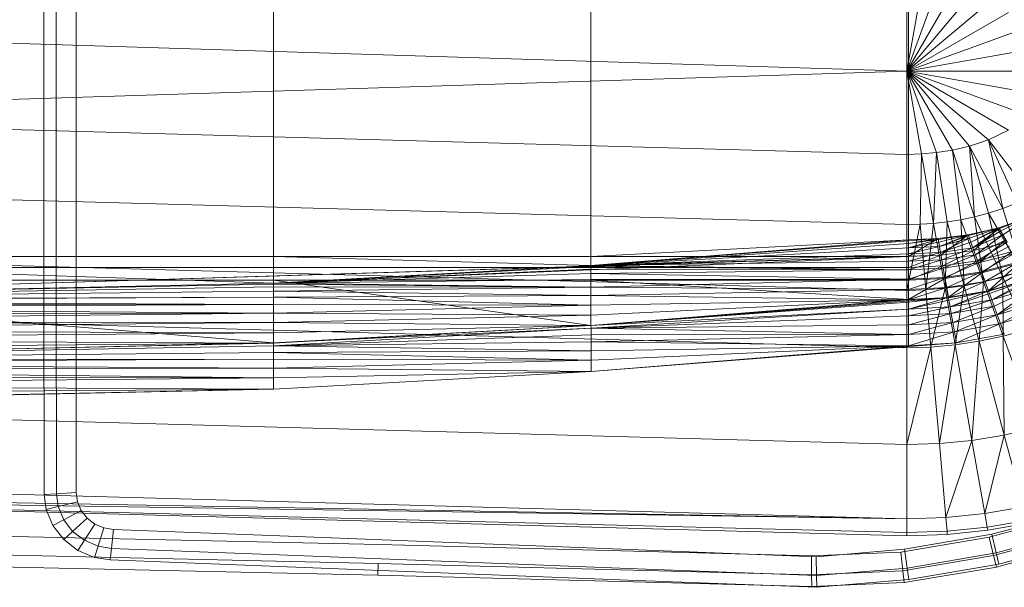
# Model space of a CAD drawing. Header units: metres. Extents: x 397.7 to 427.5, y 12.7 to 28.4.
# Tile 55 of 79: x 407.743 to 408.099, y 26.125 to 26.33. Entities that reach past the tile are written whole.
import ezdxf

# ---------------------------------------------------------------- set-up
doc = ezdxf.new("R2010")
doc.units = ezdxf.units.M
doc.layers.add('A-DETL-____-MBND', color=7, linetype='Continuous', lineweight=18)

# ---------------------------------------------------------------- blocks, each defined once
blk = doc.blocks.new('Family - Inodor P2-153200-05_TEL_P2')
at = {"layer": 'A-DETL-____-MBND', "color": 253, "true_color": 0xaaaaaa}
for p, q in [((0.19876, 0.12377), (0.19876, 0.27623)), ((0.19876, 0.12377), (0.19876, 0.27623)), ((0.2032, 0.12377), (0.2032, 0.27623)), ((0.2032, 0.12377), (0.2032, 0.27623)), ((0.2104, 0.27622), (0.2104, 0.12377)), ((0.2104, 0.12377), (0.2104, 0.27622)), ((0.2104, 0.27622), (0.2104, 0.12377)), ((0.2104, 0.27622), (0.2104, 0.12377)), ((0.28176, 0.13288), (0.28176, 0.26697)), ((0.28176, 0.13288), (0.28176, 0.26697)), ((0.28176, 0.26697), (0.28176, 0.13288)), ((0.28176, 0.13288), (0.28176, 0.26697)), ((0.39665, 0.13288), (0.39665, 0.26697)), ((0.39665, 0.13288), (0.39665, 0.26697)), ((0.39665, 0.26697), (0.39665, 0.13288)), ((0.39665, 0.26697), (0.39665, 0.13288)), ((0.51154, 0.26697), (0.51154, 0.13288)), ((0.51154, 0.13288), (0.51154, 0.26697)), ((0.5116, 0.13894), (0.5116, 0.2609)), ((0.5116, 0.13894), (0.5116, 0.2609)), ((0.51095, 0.19991), (0.51095, 0.22997)), ((0.51623, 0.22982), (0.51095, 0.19991)), ((0.52166, 0.22933), (0.51095, 0.19991)), ((0.52742, 0.22843), (0.51095, 0.19991)), ((0.53366, 0.22697), (0.51095, 0.19991)), ((0.54048, 0.22469), (0.51095, 0.19991)), ((0.54779, 0.22118), (0.51095, 0.19991)), ((0.51095, 0.19991), (0.00127, 0.2159)), ((0.55503, 0.21596), (0.51095, 0.19991)), ((0.5608, 0.2087), (0.51095, 0.19991)), ((0.51095, 0.19991), (0.00127, 0.18393)), ((0.56308, 0.19991), (0.51095, 0.19991)), ((0.5608, 0.19112), (0.51095, 0.19991)), ((0.55503, 0.18387), (0.51095, 0.19991)), ((0.51095, 0.19991), (0.51095, 0.16986)), ((0.54779, 0.17865), (0.51095, 0.19991)), ((0.54048, 0.17514), (0.51095, 0.19991)), ((0.53366, 0.17286), (0.51095, 0.19991)), ((0.52742, 0.17139), (0.51095, 0.19991)), ((0.52166, 0.1705), (0.51095, 0.19991)), ((0.51623, 0.17001), (0.51095, 0.19991)), ((0.51095, 0.16986), (0.00127, 0.18393)), ((0.54779, 0.17865), (0.54048, 0.17514)), ((0.54048, 0.17514), (0.53366, 0.17286)), ((0.55607, 0.1548), (0.54048, 0.17514)), ((0.54048, 0.17514), (0.54568, 0.15031)), ((0.55086, 0.15235), (0.54048, 0.17514)), ((0.52742, 0.17139), (0.52166, 0.1705)), ((0.53366, 0.17286), (0.52742, 0.17139)), ((0.53549, 0.14729), (0.52742, 0.17139)), ((0.52742, 0.17139), (0.53049, 0.14623)), ((0.54568, 0.15031), (0.53366, 0.17286)), ((0.53366, 0.17286), (0.53549, 0.14729)), ((0.54056, 0.14864), (0.53366, 0.17286)), ((0.51623, 0.17001), (0.51095, 0.16986)), ((0.51095, 0.16986), (0.51095, 0.14444)), ((0.51623, 0.17001), (0.5158, 0.14455)), ((0.52166, 0.1705), (0.51623, 0.17001)), ((0.52066, 0.14488), (0.51623, 0.17001)), ((0.52166, 0.1705), (0.52066, 0.14488)), ((0.52555, 0.14543), (0.52166, 0.1705)), ((0.51095, 0.14444), (0.00127, 0.15852)), ((0.54568, 0.15031), (0.54056, 0.14864)), ((0.55086, 0.15235), (0.54568, 0.15031)), ((0.54568, 0.15031), (0.55265, 0.12769)), ((0.53049, 0.14623), (0.52555, 0.14543)), ((0.53549, 0.14729), (0.53049, 0.14623)), ((0.53869, 0.1237), (0.53049, 0.14623)), ((0.53049, 0.14623), (0.53173, 0.12235)), ((0.54056, 0.14864), (0.53549, 0.14729)), ((0.54567, 0.12547), (0.53549, 0.14729)), ((0.53549, 0.14729), (0.53869, 0.1237)), ((0.55265, 0.12769), (0.54056, 0.14864)), ((0.54056, 0.14864), (0.54567, 0.12547)), ((0.55567, 0.14741), (0.54428, 0.14332)), ((0.54428, 0.14332), (0.55567, 0.14741)), ((0.54428, 0.14332), (0.55567, 0.14741)), ((0.54428, 0.14332), (0.55567, 0.14741)), ((0.54444, 0.14305), (0.55567, 0.14741)), ((0.54444, 0.14305), (0.55567, 0.14741)), ((0.54493, 0.1422), (0.55567, 0.14741)), ((0.54493, 0.1422), (0.55567, 0.14741)), ((0.54573, 0.14081), (0.55567, 0.14741)), ((0.54573, 0.14081), (0.55567, 0.14741)), ((0.5158, 0.14455), (0.51095, 0.14444)), ((0.5158, 0.14455), (0.51095, 0.12067)), ((0.51095, 0.12067), (0.51095, 0.14444)), ((0.52066, 0.14488), (0.5158, 0.14455)), ((0.51787, 0.12085), (0.5158, 0.14455)), ((0.52066, 0.14488), (0.51787, 0.12085)), ((0.52555, 0.14543), (0.52066, 0.14488)), ((0.52479, 0.12141), (0.52066, 0.14488)), ((0.52555, 0.14543), (0.52479, 0.12141)), ((0.53173, 0.12235), (0.52555, 0.14543)), ((0.53313, 0.14076), (0.54428, 0.14332)), ((0.53313, 0.14076), (0.54428, 0.14332)), ((0.53313, 0.14076), (0.54428, 0.14332)), ((0.53313, 0.14076), (0.54428, 0.14332)), ((0.53324, 0.14047), (0.54428, 0.14332)), ((0.53324, 0.14047), (0.54428, 0.14332)), ((0.53358, 0.13955), (0.54428, 0.14332)), ((0.53358, 0.13955), (0.54428, 0.14332)), ((0.53412, 0.13804), (0.54428, 0.14332)), ((0.53412, 0.13804), (0.54428, 0.14332)), ((0.54444, 0.14305), (0.53412, 0.13804)), ((0.53412, 0.13804), (0.54444, 0.14305)), ((0.53487, 0.136), (0.54444, 0.14305)), ((0.53487, 0.136), (0.54444, 0.14305)), ((0.53515, 0.13505), (0.54428, 0.14332)), ((0.53515, 0.13505), (0.54428, 0.14332)), ((0.54444, 0.14305), (0.54428, 0.14332)), ((0.54444, 0.14305), (0.54428, 0.14332)), ((0.54726, 0.13804), (0.54428, 0.14332)), ((0.54726, 0.13804), (0.54428, 0.14332)), ((0.54493, 0.1422), (0.54444, 0.14305)), ((0.54493, 0.1422), (0.54444, 0.14305)), ((0.39665, 0.13288), (0.5116, 0.13894)), ((0.5116, 0.13894), (0.39665, 0.1296)), ((0.39665, 0.13288), (0.5116, 0.13894)), ((0.39665, 0.1296), (0.5116, 0.13894)), ((0.39665, 0.1296), (0.5116, 0.13894)), ((0.39665, 0.13288), (0.5116, 0.13894)), ((0.39665, 0.13288), (0.5116, 0.13894)), ((0.51154, 0.13288), (0.52228, 0.13938)), ((0.51154, 0.13288), (0.52228, 0.13938)), ((0.5116, 0.13894), (0.51154, 0.13288)), ((0.51154, 0.13288), (0.5116, 0.13894)), ((0.51154, 0.13288), (0.5116, 0.13894)), ((0.5116, 0.13894), (0.52228, 0.13938)), ((0.5116, 0.13765), (0.52228, 0.13938)), ((0.5116, 0.13863), (0.52228, 0.13938)), ((0.5116, 0.13894), (0.52228, 0.13938)), ((0.5116, 0.13765), (0.52228, 0.13938)), ((0.5116, 0.13863), (0.52228, 0.13938)), ((0.5116, 0.13894), (0.52228, 0.13938)), ((0.5116, 0.13894), (0.52228, 0.13938)), ((0.52233, 0.13907), (0.5116, 0.13765)), ((0.5116, 0.13605), (0.52233, 0.13907)), ((0.5116, 0.13605), (0.52233, 0.13907)), ((0.5116, 0.13765), (0.52233, 0.13907)), ((0.5116, 0.13863), (0.5116, 0.13894)), ((0.5116, 0.13863), (0.5116, 0.13894)), ((0.53313, 0.14076), (0.52228, 0.13938)), ((0.52228, 0.13938), (0.53313, 0.14076)), ((0.52228, 0.13938), (0.53313, 0.14076)), ((0.52228, 0.13938), (0.53313, 0.14076)), ((0.52233, 0.13907), (0.52228, 0.13938)), ((0.52233, 0.13907), (0.52228, 0.13938)), ((0.52327, 0.1334), (0.52228, 0.13938)), ((0.52327, 0.1334), (0.52228, 0.13938)), ((0.52233, 0.13907), (0.53313, 0.14076)), ((0.52233, 0.13907), (0.53313, 0.14076)), ((0.5225, 0.13811), (0.52233, 0.13907)), ((0.5225, 0.13811), (0.52233, 0.13907)), ((0.5225, 0.13811), (0.53313, 0.14076)), ((0.5225, 0.13811), (0.53313, 0.14076)), ((0.52278, 0.13653), (0.53313, 0.14076)), ((0.52278, 0.13653), (0.53313, 0.14076)), ((0.53324, 0.14047), (0.52278, 0.13653)), ((0.52278, 0.13653), (0.53324, 0.14047)), ((0.53358, 0.13955), (0.52278, 0.13653)), ((0.52278, 0.13653), (0.53358, 0.13955)), ((0.52316, 0.13439), (0.53358, 0.13955)), ((0.52316, 0.13439), (0.53358, 0.13955)), ((0.52327, 0.1334), (0.53313, 0.14076)), ((0.52327, 0.1334), (0.53313, 0.14076)), ((0.53324, 0.14047), (0.53313, 0.14076)), ((0.53324, 0.14047), (0.53313, 0.14076)), ((0.53515, 0.13505), (0.53313, 0.14076)), ((0.53515, 0.13505), (0.53313, 0.14076)), ((0.53358, 0.13955), (0.53324, 0.14047)), ((0.53358, 0.13955), (0.53324, 0.14047)), ((0.53412, 0.13804), (0.53358, 0.13955)), ((0.53412, 0.13804), (0.53358, 0.13955)), ((0.54493, 0.1422), (0.53487, 0.136)), ((0.53487, 0.136), (0.54493, 0.1422)), ((0.54573, 0.14081), (0.53487, 0.136)), ((0.53487, 0.136), (0.54573, 0.14081)), ((0.53578, 0.13349), (0.54573, 0.14081)), ((0.53578, 0.13349), (0.54573, 0.14081)), ((0.54573, 0.14081), (0.54493, 0.1422)), ((0.54573, 0.14081), (0.54493, 0.1422)), ((0.54681, 0.13893), (0.54573, 0.14081)), ((0.54681, 0.13893), (0.54573, 0.14081)), ((0.5116, 0.13863), (0.39665, 0.1296)), ((0.39665, 0.1296), (0.5116, 0.13863)), ((0.5116, 0.13765), (0.39665, 0.1296)), ((0.39665, 0.1296), (0.5116, 0.13765)), ((0.5116, 0.13605), (0.39665, 0.1296)), ((0.39665, 0.1296), (0.5116, 0.13605)), ((0.5116, 0.13765), (0.5116, 0.13863)), ((0.5116, 0.13765), (0.5116, 0.13863)), ((0.5225, 0.13811), (0.5116, 0.13605)), ((0.5116, 0.13605), (0.5225, 0.13811)), ((0.5116, 0.13605), (0.5116, 0.13765)), ((0.5116, 0.13605), (0.5116, 0.13765)), ((0.52278, 0.13653), (0.5116, 0.13605)), ((0.5116, 0.13388), (0.52278, 0.13653)), ((0.5116, 0.13605), (0.52278, 0.13653)), ((0.5116, 0.13388), (0.52278, 0.13653)), ((0.5116, 0.13388), (0.5116, 0.13605)), ((0.5116, 0.13388), (0.5116, 0.13605)), ((0.52278, 0.13653), (0.5225, 0.13811)), ((0.52278, 0.13653), (0.5225, 0.13811)), ((0.52316, 0.13439), (0.52278, 0.13653)), ((0.52316, 0.13439), (0.52278, 0.13653)), ((0.53412, 0.13804), (0.52316, 0.13439)), ((0.52316, 0.13439), (0.53412, 0.13804)), ((0.53487, 0.136), (0.52316, 0.13439)), ((0.52316, 0.13439), (0.53487, 0.136)), ((0.52362, 0.13176), (0.53487, 0.136)), ((0.52362, 0.13176), (0.53487, 0.136)), ((0.53487, 0.136), (0.53412, 0.13804)), ((0.53487, 0.136), (0.53412, 0.13804)), ((0.53578, 0.13349), (0.53487, 0.136)), ((0.53578, 0.13349), (0.53487, 0.136)), ((0.54726, 0.13804), (0.53515, 0.13505)), ((0.53515, 0.13505), (0.54726, 0.13804)), ((0.53515, 0.13505), (0.54726, 0.13804)), ((0.54681, 0.13893), (0.53578, 0.13349)), ((0.53578, 0.13349), (0.54681, 0.13893)), ((0.53648, 0.13139), (0.54726, 0.13804)), ((0.53648, 0.13139), (0.54726, 0.13804)), ((0.53684, 0.13057), (0.54681, 0.13893)), ((0.53684, 0.13057), (0.54681, 0.13893)), ((0.54815, 0.13662), (0.53684, 0.13057)), ((0.53684, 0.13057), (0.54815, 0.13662)), ((0.51095, 0.12067), (0.00127, 0.13475)), ((0.52327, 0.1334), (0.00127, 0.11723)), ((0.28176, 0.13288), (0.00186, 0.13288)), ((0.28176, 0.13288), (0.00186, 0.13288)), ((0.28176, 0.12326), (0.00186, 0.13288)), ((0.28176, 0.12326), (0.00186, 0.13288)), ((0.00186, 0.13288), (0.28176, 0.13288)), ((0.28176, 0.13288), (0.00186, 0.13288)), ((0.00187, 0.11726), (0.52327, 0.1334)), ((0.00187, 0.11726), (0.52327, 0.1334)), ((0.00187, 0.11726), (0.51154, 0.13288)), ((0.00187, 0.11726), (0.51154, 0.13288)), ((0.39665, 0.13288), (0.28176, 0.13288)), ((0.28176, 0.13288), (0.28176, 0.12326)), ((0.39665, 0.1296), (0.28176, 0.13288)), ((0.39665, 0.13288), (0.28176, 0.13288)), ((0.39665, 0.1296), (0.28176, 0.13288)), ((0.28176, 0.12326), (0.28176, 0.13288)), ((0.28176, 0.12326), (0.51154, 0.13288)), ((0.28176, 0.12326), (0.51154, 0.13288)), ((0.28176, 0.13288), (0.39665, 0.13288)), ((0.28176, 0.13288), (0.28176, 0.12899)), ((0.39665, 0.13288), (0.28176, 0.13288)), ((0.28176, 0.12899), (0.28176, 0.13288)), ((0.5116, 0.13388), (0.39665, 0.1296)), ((0.39665, 0.1296), (0.5116, 0.13388)), ((0.39665, 0.1296), (0.39665, 0.13288)), ((0.51154, 0.13288), (0.39665, 0.13288)), ((0.51154, 0.13288), (0.39665, 0.13288)), ((0.51154, 0.13288), (0.39665, 0.1296)), ((0.51154, 0.13288), (0.39665, 0.13288)), ((0.39665, 0.1296), (0.51154, 0.13288)), ((0.51154, 0.13288), (0.39665, 0.13288)), ((0.39665, 0.13288), (0.39665, 0.12899)), ((0.51154, 0.13288), (0.39665, 0.13288)), ((0.39665, 0.12899), (0.39665, 0.13288)), ((0.52327, 0.1334), (0.51154, 0.13288)), ((0.51154, 0.13288), (0.52327, 0.1334)), ((0.51154, 0.13288), (0.52327, 0.1334)), ((0.51154, 0.12899), (0.52327, 0.1334)), ((0.51154, 0.13288), (0.52327, 0.1334)), ((0.51154, 0.12899), (0.52327, 0.1334)), ((0.51154, 0.12899), (0.51154, 0.13288)), ((0.51154, 0.13288), (0.51154, 0.12899)), ((0.52316, 0.13439), (0.5116, 0.13388)), ((0.5116, 0.1312), (0.52316, 0.13439)), ((0.5116, 0.13388), (0.52316, 0.13439)), ((0.5116, 0.1312), (0.52316, 0.13439)), ((0.5116, 0.1312), (0.5116, 0.13388)), ((0.5116, 0.1312), (0.5116, 0.13388)), ((0.52362, 0.13176), (0.52316, 0.13439)), ((0.52362, 0.13176), (0.52316, 0.13439)), ((0.53515, 0.13505), (0.52327, 0.1334)), ((0.52327, 0.1334), (0.53515, 0.13505)), ((0.52327, 0.1334), (0.53515, 0.13505)), ((0.52395, 0.12956), (0.52327, 0.1334)), ((0.52395, 0.12956), (0.52327, 0.1334)), ((0.53578, 0.13349), (0.52362, 0.13176)), ((0.52362, 0.13176), (0.53578, 0.13349)), ((0.52395, 0.12956), (0.53515, 0.13505)), ((0.52395, 0.12956), (0.53515, 0.13505)), ((0.52416, 0.1287), (0.53578, 0.13349)), ((0.52416, 0.1287), (0.53578, 0.13349)), ((0.53648, 0.13139), (0.53515, 0.13505)), ((0.53648, 0.13139), (0.53515, 0.13505)), ((0.53684, 0.13057), (0.53578, 0.13349)), ((0.53684, 0.13057), (0.53578, 0.13349)), ((0.54921, 0.13467), (0.53648, 0.13139)), ((0.53648, 0.13139), (0.54921, 0.13467)), ((0.5497, 0.13393), (0.53684, 0.13057)), ((0.53684, 0.13057), (0.5497, 0.13393)), ((0.53802, 0.12735), (0.5497, 0.13393)), ((0.53802, 0.12735), (0.5497, 0.13393)), ((0.53808, 0.127), (0.54921, 0.13467)), ((0.53808, 0.127), (0.54921, 0.13467)), ((0.00186, 0.12899), (0.28176, 0.12899)), ((0.28176, 0.12899), (0.00186, 0.12899)), ((0.28176, 0.12326), (0.39665, 0.1296)), ((0.28176, 0.12326), (0.39665, 0.1296)), ((0.39665, 0.1296), (0.28176, 0.12326)), ((0.28176, 0.12326), (0.39665, 0.1296)), ((0.39665, 0.12929), (0.28176, 0.12326)), ((0.28176, 0.12326), (0.39665, 0.12929)), ((0.28176, 0.12899), (0.39665, 0.12899)), ((0.28176, 0.12899), (0.28176, 0.12431)), ((0.39665, 0.12899), (0.28176, 0.12899)), ((0.28176, 0.12431), (0.28176, 0.12899)), ((0.39665, 0.12831), (0.28176, 0.12326)), ((0.28176, 0.12326), (0.39665, 0.12831)), ((0.5116, 0.1312), (0.39665, 0.1296)), ((0.39665, 0.1296), (0.5116, 0.1312)), ((0.5116, 0.1281), (0.39665, 0.1296)), ((0.5116, 0.1281), (0.39665, 0.1296)), ((0.39665, 0.12929), (0.39665, 0.1296)), ((0.39665, 0.12929), (0.39665, 0.1296)), ((0.5116, 0.1281), (0.39665, 0.12929)), ((0.5116, 0.1281), (0.39665, 0.12929)), ((0.39665, 0.12831), (0.39665, 0.12929)), ((0.39665, 0.12831), (0.39665, 0.12929)), ((0.39665, 0.12899), (0.51154, 0.12899)), ((0.39665, 0.12899), (0.39665, 0.12431)), ((0.51154, 0.12899), (0.39665, 0.12899)), ((0.39665, 0.12431), (0.39665, 0.12899)), ((0.5116, 0.1281), (0.39665, 0.12831)), ((0.5116, 0.1281), (0.39665, 0.12831)), ((0.39665, 0.12671), (0.39665, 0.12831)), ((0.39665, 0.12671), (0.39665, 0.12831)), ((0.52395, 0.12956), (0.51154, 0.12899)), ((0.51154, 0.12431), (0.52395, 0.12956)), ((0.51154, 0.12899), (0.52395, 0.12956)), ((0.51154, 0.12431), (0.52395, 0.12956)), ((0.51154, 0.12431), (0.51154, 0.12899)), ((0.51154, 0.12899), (0.51154, 0.12431)), ((0.52362, 0.13176), (0.5116, 0.1312)), ((0.5116, 0.1281), (0.52362, 0.13176)), ((0.5116, 0.1312), (0.52362, 0.13176)), ((0.5116, 0.1281), (0.52362, 0.13176)), ((0.5116, 0.1281), (0.5116, 0.1312)), ((0.5116, 0.1281), (0.5116, 0.1312)), ((0.52416, 0.1287), (0.5116, 0.1281)), ((0.5116, 0.12467), (0.52416, 0.1287)), ((0.5116, 0.1281), (0.52416, 0.1287)), ((0.5116, 0.12467), (0.52416, 0.1287)), ((0.52416, 0.1287), (0.52362, 0.13176)), ((0.52416, 0.1287), (0.52362, 0.13176)), ((0.53648, 0.13139), (0.52395, 0.12956)), ((0.52395, 0.12956), (0.53648, 0.13139)), ((0.52476, 0.12496), (0.52395, 0.12956)), ((0.52476, 0.12496), (0.52395, 0.12956)), ((0.53684, 0.13057), (0.52416, 0.1287)), ((0.52416, 0.1287), (0.53684, 0.13057)), ((0.52475, 0.12532), (0.52416, 0.1287)), ((0.52475, 0.12532), (0.52416, 0.1287)), ((0.52475, 0.12532), (0.53684, 0.13057)), ((0.52475, 0.12532), (0.53684, 0.13057)), ((0.52476, 0.12496), (0.53648, 0.13139)), ((0.52476, 0.12496), (0.53648, 0.13139)), ((0.53808, 0.127), (0.53648, 0.13139)), ((0.53808, 0.127), (0.53648, 0.13139)), ((0.53802, 0.12735), (0.53684, 0.13057)), ((0.53802, 0.12735), (0.53684, 0.13057)), ((0.55142, 0.13096), (0.53802, 0.12735)), ((0.53802, 0.12735), (0.55142, 0.13096)), ((0.55155, 0.13062), (0.53808, 0.127)), ((0.53808, 0.127), (0.55155, 0.13062)), ((0.53927, 0.12391), (0.55142, 0.13096)), ((0.53927, 0.12391), (0.55142, 0.13096)), ((0.54047, 0.12044), (0.55155, 0.13062)), ((0.54047, 0.12044), (0.55155, 0.13062)), ((0.39665, 0.12671), (0.28176, 0.12326)), ((0.28176, 0.12326), (0.39665, 0.12671)), ((0.5116, 0.1281), (0.39665, 0.12671)), ((0.39665, 0.12671), (0.5116, 0.1281)), ((0.5116, 0.12467), (0.39665, 0.12671)), ((0.5116, 0.12467), (0.39665, 0.12671)), ((0.39665, 0.12454), (0.39665, 0.12671)), ((0.39665, 0.12454), (0.39665, 0.12671)), ((0.52476, 0.12496), (0.51154, 0.12431)), ((0.51154, 0.11733), (0.52476, 0.12496)), ((0.51154, 0.12431), (0.52476, 0.12496)), ((0.51154, 0.11733), (0.52476, 0.12496)), ((0.5116, 0.12467), (0.5116, 0.1281)), ((0.5116, 0.12467), (0.5116, 0.1281)), ((0.52475, 0.12532), (0.5116, 0.12467)), ((0.5116, 0.12101), (0.52475, 0.12532)), ((0.5116, 0.12467), (0.52475, 0.12532)), ((0.5116, 0.12101), (0.52475, 0.12532)), ((0.53802, 0.12735), (0.52475, 0.12532)), ((0.52475, 0.12532), (0.53802, 0.12735)), ((0.52539, 0.12172), (0.52475, 0.12532)), ((0.52539, 0.12172), (0.52475, 0.12532)), ((0.53808, 0.127), (0.52476, 0.12496)), ((0.52476, 0.12496), (0.53808, 0.127)), ((0.52597, 0.11809), (0.52476, 0.12496)), ((0.52597, 0.11809), (0.52476, 0.12496)), ((0.52539, 0.12172), (0.53802, 0.12735)), ((0.52539, 0.12172), (0.53802, 0.12735)), ((0.52597, 0.11809), (0.53808, 0.127)), ((0.52597, 0.11809), (0.53808, 0.127)), ((0.53927, 0.12391), (0.53802, 0.12735)), ((0.53927, 0.12391), (0.53802, 0.12735)), ((0.54047, 0.12044), (0.53808, 0.127)), ((0.54047, 0.12044), (0.53808, 0.127)), ((0.54567, 0.12547), (0.53869, 0.1237)), ((0.55325, 0.12779), (0.53927, 0.12391)), ((0.53927, 0.12391), (0.55325, 0.12779)), ((0.54056, 0.12037), (0.55325, 0.12779)), ((0.54056, 0.12037), (0.55325, 0.12779)), ((0.55265, 0.12769), (0.54567, 0.12547)), ((0.55451, 0.1065), (0.54567, 0.12547)), ((0.54567, 0.12547), (0.54583, 0.10408)), ((0.00186, 0.12431), (0.28176, 0.12431)), ((0.28176, 0.12431), (0.00186, 0.12431)), ((0.28175, 0.10165), (0.00186, 0.12431)), ((0.28175, 0.10165), (0.00186, 0.12431)), ((0.00187, 0.11726), (0.28176, 0.12326)), ((0.00187, 0.11726), (0.28176, 0.12326)), ((0.28176, 0.12326), (0.00187, 0.11726)), ((0.00187, 0.11726), (0.28176, 0.12326)), ((0.28176, 0.12295), (0.00187, 0.11726)), ((0.00187, 0.11726), (0.28176, 0.12295)), ((0.28176, 0.12197), (0.00187, 0.11726)), ((0.00187, 0.11726), (0.28176, 0.12197)), ((0.1988, 0.04683), (0.19876, 0.12377)), ((0.1988, 0.04683), (0.19876, 0.12377)), ((0.20325, 0.0471), (0.2032, 0.12377)), ((0.20325, 0.0471), (0.2032, 0.12377)), ((0.2104, 0.12377), (0.21044, 0.04754)), ((0.21044, 0.04754), (0.2104, 0.12377)), ((0.2104, 0.12377), (0.21044, 0.04754)), ((0.2104, 0.12377), (0.21044, 0.04754)), ((0.28176, 0.12431), (0.28175, 0.10165)), ((0.28175, 0.10165), (0.28176, 0.12431)), ((0.39665, 0.12454), (0.28176, 0.12326)), ((0.28176, 0.12326), (0.39665, 0.12454)), ((0.28176, 0.12431), (0.39665, 0.12431)), ((0.39665, 0.12431), (0.28176, 0.12431)), ((0.39665, 0.10799), (0.28176, 0.12431)), ((0.39665, 0.10799), (0.28176, 0.12431)), ((0.39665, 0.12186), (0.28176, 0.12326)), ((0.39665, 0.12186), (0.28176, 0.12326)), ((0.28176, 0.12295), (0.28176, 0.12326)), ((0.28176, 0.12295), (0.28176, 0.12326)), ((0.39665, 0.12186), (0.28176, 0.12295)), ((0.39665, 0.12186), (0.28176, 0.12295)), ((0.28176, 0.12197), (0.28176, 0.12295)), ((0.28176, 0.12197), (0.28176, 0.12295)), ((0.39665, 0.12186), (0.28176, 0.12197)), ((0.39665, 0.12186), (0.28176, 0.12197)), ((0.28176, 0.12037), (0.28176, 0.12197)), ((0.28176, 0.12037), (0.28176, 0.12197)), ((0.39665, 0.12186), (0.28176, 0.12037)), ((0.28176, 0.12037), (0.39665, 0.12186)), ((0.5116, 0.12467), (0.39665, 0.12454)), ((0.39665, 0.12186), (0.5116, 0.12467)), ((0.39665, 0.12454), (0.5116, 0.12467)), ((0.39665, 0.12186), (0.5116, 0.12467)), ((0.39665, 0.12186), (0.39665, 0.12454)), ((0.39665, 0.12186), (0.39665, 0.12454)), ((0.39665, 0.12431), (0.51154, 0.12431)), ((0.39665, 0.12431), (0.39665, 0.10799)), ((0.51154, 0.12431), (0.39665, 0.12431)), ((0.51154, 0.11733), (0.39665, 0.12431)), ((0.51154, 0.11733), (0.39665, 0.12431)), ((0.39665, 0.10799), (0.39665, 0.12431)), ((0.5116, 0.12101), (0.39665, 0.12186)), ((0.5116, 0.12101), (0.39665, 0.12186)), ((0.39665, 0.11876), (0.39665, 0.12186)), ((0.39665, 0.11876), (0.39665, 0.12186)), ((0.51154, 0.11733), (0.51154, 0.12431)), ((0.51154, 0.12431), (0.51154, 0.11733)), ((0.5116, 0.12101), (0.5116, 0.12467)), ((0.5116, 0.12101), (0.5116, 0.12467)), ((0.52539, 0.12172), (0.5116, 0.12101)), ((0.5116, 0.11724), (0.52539, 0.12172)), ((0.5116, 0.12101), (0.52539, 0.12172)), ((0.5116, 0.11724), (0.52539, 0.12172)), ((0.52479, 0.12141), (0.51787, 0.12085)), ((0.52479, 0.12141), (0.51968, 0.10017)), ((0.53173, 0.12235), (0.52479, 0.12141)), ((0.5284, 0.10094), (0.52479, 0.12141)), ((0.53927, 0.12391), (0.52539, 0.12172)), ((0.52539, 0.12172), (0.53927, 0.12391)), ((0.52605, 0.11801), (0.52539, 0.12172)), ((0.52605, 0.11801), (0.52539, 0.12172)), ((0.52605, 0.11801), (0.53927, 0.12391)), ((0.52605, 0.11801), (0.53927, 0.12391)), ((0.53173, 0.12235), (0.5284, 0.10094)), ((0.53869, 0.1237), (0.53173, 0.12235)), ((0.53712, 0.10224), (0.53173, 0.12235)), ((0.53869, 0.1237), (0.53712, 0.10224)), ((0.54583, 0.10408), (0.53869, 0.1237)), ((0.54056, 0.12037), (0.53927, 0.12391)), ((0.54056, 0.12037), (0.53927, 0.12391)), ((0.55504, 0.12458), (0.54047, 0.12044)), ((0.54047, 0.12044), (0.55504, 0.12458)), ((0.55513, 0.12452), (0.54056, 0.12037)), ((0.54086, 0.11952), (0.55504, 0.12458)), ((0.54086, 0.11952), (0.55504, 0.12458)), ((0.5417, 0.11721), (0.55504, 0.12458)), ((0.5417, 0.11721), (0.55504, 0.12458)), ((0.55558, 0.12374), (0.5417, 0.11721)), ((0.5417, 0.11721), (0.55558, 0.12374)), ((0.55681, 0.12161), (0.5417, 0.11721)), ((0.5417, 0.11721), (0.55681, 0.12161)), ((0.54253, 0.11492), (0.55681, 0.12161)), ((0.54253, 0.11492), (0.55681, 0.12161)), ((0.54366, 0.11184), (0.55681, 0.12161)), ((0.54366, 0.11184), (0.55681, 0.12161)), ((0.28176, 0.12037), (0.00187, 0.11726)), ((0.00187, 0.11726), (0.28176, 0.12037)), ((0.28176, 0.11819), (0.00187, 0.11726)), ((0.00187, 0.11694), (0.28176, 0.11819)), ((0.00187, 0.11726), (0.28176, 0.11819)), ((0.00187, 0.11694), (0.28176, 0.11819)), ((0.39665, 0.11876), (0.28176, 0.12037)), ((0.39665, 0.11876), (0.28176, 0.12037)), ((0.28176, 0.11819), (0.28176, 0.12037)), ((0.28176, 0.11819), (0.28176, 0.12037)), ((0.39665, 0.11876), (0.28176, 0.11819)), ((0.28176, 0.11819), (0.39665, 0.11876)), ((0.39665, 0.11533), (0.28176, 0.11819)), ((0.28176, 0.11552), (0.28176, 0.11819)), ((0.39665, 0.11533), (0.28176, 0.11819)), ((0.28176, 0.11552), (0.28176, 0.11819)), ((0.5116, 0.12101), (0.39665, 0.11876)), ((0.39665, 0.11876), (0.5116, 0.12101)), ((0.5116, 0.11724), (0.39665, 0.11876)), ((0.39665, 0.11533), (0.39665, 0.11876)), ((0.5116, 0.11724), (0.39665, 0.11876)), ((0.39665, 0.11533), (0.39665, 0.11876)), ((0.39665, 0.1079), (0.52605, 0.11801)), ((0.51787, 0.12085), (0.51095, 0.12067)), ((0.51095, 0.09991), (0.51095, 0.12067)), ((0.52597, 0.11809), (0.51154, 0.11733)), ((0.51154, 0.11733), (0.52597, 0.11809)), ((0.5116, 0.11724), (0.5116, 0.12101)), ((0.5116, 0.11724), (0.5116, 0.12101)), ((0.5116, 0.11634), (0.52597, 0.11809)), ((0.5116, 0.11388), (0.52597, 0.11809)), ((0.5116, 0.11388), (0.52597, 0.11809)), ((0.5116, 0.11634), (0.52597, 0.11809)), ((0.52605, 0.11801), (0.5116, 0.11724)), ((0.5116, 0.11724), (0.52605, 0.11801)), ((0.51968, 0.10017), (0.51787, 0.12085)), ((0.54047, 0.12044), (0.52597, 0.11809)), ((0.52597, 0.11809), (0.54047, 0.12044)), ((0.5262, 0.11712), (0.52597, 0.11809)), ((0.5262, 0.11712), (0.52597, 0.11809)), ((0.54056, 0.12037), (0.52605, 0.11801)), ((0.5262, 0.11712), (0.54047, 0.12044)), ((0.5262, 0.11712), (0.54047, 0.12044)), ((0.52662, 0.1147), (0.54047, 0.12044)), ((0.52662, 0.1147), (0.54047, 0.12044)), ((0.54086, 0.11952), (0.52662, 0.1147)), ((0.52662, 0.1147), (0.54086, 0.11952)), ((0.54086, 0.11952), (0.54047, 0.12044)), ((0.54086, 0.11952), (0.54047, 0.12044)), ((0.5417, 0.11721), (0.54086, 0.11952)), ((0.5417, 0.11721), (0.54086, 0.11952)), ((0.55803, 0.1195), (0.54366, 0.11184)), ((0.54366, 0.11184), (0.55803, 0.1195)), ((0.28176, 0.11552), (0.00187, 0.11694)), ((0.28176, 0.11552), (0.00187, 0.11694)), ((0.28176, 0.11552), (0.00187, 0.11596)), ((0.28176, 0.11552), (0.00187, 0.11596)), ((0.28176, 0.11552), (0.00187, 0.11436)), ((0.00187, 0.11436), (0.28176, 0.11552)), ((0.28176, 0.11242), (0.00187, 0.11436)), ((0.28176, 0.11242), (0.00187, 0.11436)), ((0.39665, 0.11533), (0.28176, 0.11552)), ((0.39665, 0.11533), (0.28176, 0.11552)), ((0.28176, 0.11242), (0.28176, 0.11552)), ((0.28176, 0.11242), (0.28176, 0.11552)), ((0.39665, 0.11533), (0.28176, 0.11242)), ((0.28176, 0.11242), (0.39665, 0.11533)), ((0.51154, 0.11733), (0.39665, 0.10799)), ((0.39665, 0.10799), (0.51154, 0.11733)), ((0.5116, 0.11724), (0.39665, 0.11533)), ((0.39665, 0.1079), (0.5116, 0.11724)), ((0.39665, 0.11167), (0.5116, 0.11724)), ((0.39665, 0.11533), (0.5116, 0.11724)), ((0.39665, 0.1079), (0.5116, 0.11724)), ((0.39665, 0.11167), (0.5116, 0.11724)), ((0.5116, 0.11634), (0.39665, 0.10799)), ((0.39665, 0.10799), (0.5116, 0.11634)), ((0.39665, 0.11167), (0.39665, 0.11533)), ((0.39665, 0.11167), (0.39665, 0.11533)), ((0.5116, 0.11634), (0.51154, 0.11733)), ((0.5116, 0.11634), (0.51154, 0.11733)), ((0.5262, 0.11712), (0.5116, 0.11388)), ((0.5116, 0.11388), (0.5262, 0.11712)), ((0.5116, 0.11388), (0.5116, 0.11634)), ((0.5116, 0.11388), (0.5116, 0.11634)), ((0.52662, 0.1147), (0.5116, 0.11388)), ((0.5116, 0.11145), (0.52662, 0.1147)), ((0.5116, 0.11388), (0.52662, 0.1147)), ((0.5116, 0.11145), (0.52662, 0.1147)), ((0.52662, 0.1147), (0.5262, 0.11712)), ((0.52662, 0.1147), (0.5262, 0.11712)), ((0.5417, 0.11721), (0.52662, 0.1147)), ((0.52662, 0.1147), (0.5417, 0.11721)), ((0.52705, 0.1123), (0.52662, 0.1147)), ((0.52705, 0.1123), (0.52662, 0.1147)), ((0.52705, 0.1123), (0.5417, 0.11721)), ((0.52705, 0.1123), (0.5417, 0.11721)), ((0.54253, 0.11492), (0.52705, 0.1123)), ((0.52705, 0.1123), (0.54253, 0.11492)), ((0.52762, 0.10907), (0.54253, 0.11492)), ((0.52762, 0.10907), (0.54253, 0.11492)), ((0.54253, 0.11492), (0.5417, 0.11721)), ((0.54253, 0.11492), (0.5417, 0.11721)), ((0.54366, 0.11184), (0.54253, 0.11492)), ((0.54366, 0.11184), (0.54253, 0.11492)), ((0.55967, 0.11666), (0.54366, 0.11184)), ((0.54366, 0.11184), (0.55967, 0.11666)), ((0.54482, 0.10863), (0.55967, 0.11666)), ((0.54482, 0.10863), (0.55967, 0.11666)), ((0.51095, 0.09991), (0.00127, 0.11399)), ((0.28176, 0.11242), (0.00187, 0.11219)), ((0.00187, 0.10951), (0.28176, 0.11242)), ((0.00187, 0.11219), (0.28176, 0.11242)), ((0.00187, 0.10951), (0.28176, 0.11242)), ((0.39665, 0.11167), (0.28176, 0.11242)), ((0.39665, 0.11167), (0.28176, 0.11242)), ((0.28176, 0.10898), (0.28176, 0.11242)), ((0.28176, 0.10898), (0.28176, 0.11242)), ((0.39665, 0.11167), (0.28176, 0.10898)), ((0.28176, 0.10898), (0.39665, 0.11167)), ((0.5116, 0.11388), (0.39665, 0.10799)), ((0.39665, 0.10799), (0.5116, 0.11388)), ((0.39665, 0.1079), (0.39665, 0.11167)), ((0.39665, 0.1079), (0.39665, 0.11167)), ((0.3967, 0.10699), (0.5116, 0.11388)), ((0.3967, 0.10699), (0.5116, 0.11388)), ((0.5116, 0.11145), (0.3967, 0.10699)), ((0.3967, 0.10699), (0.5116, 0.11145)), ((0.5116, 0.11145), (0.5116, 0.11388)), ((0.5116, 0.11145), (0.5116, 0.11388)), ((0.52705, 0.1123), (0.5116, 0.11145)), ((0.5116, 0.10817), (0.52705, 0.1123)), ((0.5116, 0.11145), (0.52705, 0.1123)), ((0.5116, 0.10817), (0.52705, 0.1123)), ((0.5116, 0.10817), (0.5116, 0.11145)), ((0.5116, 0.10817), (0.5116, 0.11145)), ((0.52762, 0.10907), (0.52705, 0.1123)), ((0.52762, 0.10907), (0.52705, 0.1123)), ((0.54366, 0.11184), (0.52762, 0.10907)), ((0.52762, 0.10907), (0.54366, 0.11184)), ((0.52821, 0.1057), (0.54366, 0.11184)), ((0.52821, 0.1057), (0.54366, 0.11184)), ((0.54482, 0.10863), (0.54366, 0.11184)), ((0.54482, 0.10863), (0.54366, 0.11184)), ((0.56138, 0.1137), (0.54482, 0.10863)), ((0.54482, 0.10863), (0.56138, 0.1137)), ((0.28176, 0.10898), (0.00187, 0.10951)), ((0.28176, 0.10898), (0.00187, 0.10951)), ((0.28176, 0.10898), (0.00187, 0.10641)), ((0.00187, 0.10641), (0.28176, 0.10898)), ((0.39665, 0.10799), (0.28175, 0.10165)), ((0.28175, 0.10165), (0.39665, 0.10799)), ((0.3967, 0.10699), (0.28175, 0.10165)), ((0.28175, 0.10165), (0.3967, 0.10699)), ((0.39665, 0.1079), (0.28176, 0.10898)), ((0.39665, 0.1079), (0.28176, 0.10898)), ((0.28176, 0.10533), (0.28176, 0.10898)), ((0.28176, 0.10533), (0.28176, 0.10898)), ((0.39665, 0.1079), (0.28176, 0.10533)), ((0.28176, 0.10156), (0.39665, 0.1079)), ((0.28176, 0.10533), (0.39665, 0.1079)), ((0.28181, 0.10065), (0.3967, 0.10699)), ((0.28181, 0.10065), (0.3967, 0.10699)), ((0.3967, 0.10699), (0.39665, 0.10799)), ((0.3967, 0.10699), (0.39665, 0.10799)), ((0.5116, 0.10817), (0.3967, 0.10699)), ((0.3967, 0.10699), (0.5116, 0.10817)), ((0.5116, 0.10475), (0.3967, 0.10699)), ((0.5116, 0.10475), (0.3967, 0.10699)), ((0.3967, 0.10454), (0.3967, 0.10699)), ((0.3967, 0.10454), (0.3967, 0.10699)), ((0.52762, 0.10907), (0.5116, 0.10817)), ((0.5116, 0.10475), (0.52762, 0.10907)), ((0.5116, 0.10817), (0.52762, 0.10907)), ((0.5116, 0.10475), (0.52762, 0.10907)), ((0.5116, 0.10475), (0.5116, 0.10817)), ((0.5116, 0.10475), (0.5116, 0.10817)), ((0.52821, 0.1057), (0.52762, 0.10907)), ((0.52821, 0.1057), (0.52762, 0.10907)), ((0.54482, 0.10863), (0.52821, 0.1057)), ((0.52821, 0.1057), (0.54482, 0.10863)), ((0.52893, 0.10167), (0.54482, 0.10863)), ((0.52893, 0.10167), (0.54482, 0.10863)), ((0.54623, 0.10478), (0.54482, 0.10863)), ((0.54623, 0.10478), (0.54482, 0.10863)), ((0.28176, 0.10533), (0.00187, 0.10641)), ((0.28176, 0.10533), (0.00187, 0.10641)), ((0.28176, 0.10533), (0.00187, 0.10298)), ((0.00187, 0.10298), (0.28176, 0.10533)), ((0.28176, 0.10156), (0.28176, 0.10533)), ((0.28176, 0.10156), (0.28176, 0.10533)), ((0.3967, 0.10454), (0.28181, 0.10065)), ((0.28181, 0.10065), (0.3967, 0.10454)), ((0.5116, 0.10475), (0.3967, 0.10454)), ((0.3967, 0.1021), (0.5116, 0.10475)), ((0.3967, 0.10454), (0.5116, 0.10475)), ((0.3967, 0.1021), (0.5116, 0.10475)), ((0.3967, 0.1021), (0.3967, 0.10454)), ((0.3967, 0.1021), (0.3967, 0.10454)), ((0.52821, 0.1057), (0.5116, 0.10475)), ((0.5116, 0.10065), (0.52821, 0.1057)), ((0.5116, 0.10475), (0.52821, 0.1057)), ((0.5116, 0.10065), (0.52821, 0.1057)), ((0.5116, 0.10065), (0.5116, 0.10475)), ((0.5116, 0.10065), (0.5116, 0.10475)), ((0.52893, 0.10167), (0.52821, 0.1057)), ((0.52893, 0.10167), (0.52821, 0.1057)), ((0.54623, 0.10478), (0.52893, 0.10167)), ((0.54583, 0.10408), (0.53712, 0.10224)), ((0.55451, 0.1065), (0.54583, 0.10408)), ((0.55786, 0.07104), (0.54583, 0.10408)), ((0.54583, 0.10408), (0.54621, 0.06833)), ((0.28176, 0.10156), (0.00127, 0.09542)), ((0.28176, 0.10156), (0.00187, 0.10298)), ((0.28176, 0.10156), (0.00187, 0.10298)), ((0.28176, 0.10156), (0.00187, 0.09932)), ((0.00187, 0.09555), (0.28176, 0.10156)), ((0.00187, 0.09932), (0.28176, 0.10156)), ((0.00187, 0.09555), (0.28176, 0.10156)), ((0.28175, 0.10165), (0.00192, 0.09531)), ((0.00192, 0.09531), (0.28175, 0.10165)), ((0.28181, 0.10065), (0.00192, 0.09531)), ((0.00192, 0.09531), (0.28181, 0.10065)), ((0.28181, 0.10065), (0.28175, 0.10165)), ((0.28181, 0.10065), (0.28175, 0.10165)), ((0.3967, 0.1021), (0.28181, 0.10065)), ((0.28181, 0.10065), (0.3967, 0.1021)), ((0.3967, 0.09882), (0.28181, 0.10065)), ((0.3967, 0.09882), (0.28181, 0.10065)), ((0.28181, 0.0982), (0.28181, 0.10065)), ((0.28181, 0.0982), (0.28181, 0.10065)), ((0.5116, 0.10065), (0.3967, 0.1021)), ((0.5116, 0.10065), (0.3967, 0.1021)), ((0.3967, 0.09882), (0.3967, 0.1021)), ((0.3967, 0.09882), (0.3967, 0.1021)), ((0.5116, 0.10065), (0.3967, 0.09882)), ((0.3967, 0.0954), (0.5116, 0.10065)), ((0.3967, 0.09882), (0.5116, 0.10065)), ((0.3967, 0.0954), (0.5116, 0.10065)), ((0.39671, 0.09131), (0.52893, 0.10167)), ((0.39671, 0.09131), (0.5116, 0.10065)), ((0.39671, 0.09131), (0.5116, 0.10065)), ((0.51968, 0.10017), (0.51095, 0.09991)), ((0.51968, 0.10017), (0.51095, 0.06488)), ((0.51095, 0.06488), (0.51095, 0.09991)), ((0.52893, 0.10167), (0.5116, 0.10065)), ((0.5116, 0.10065), (0.52893, 0.10167)), ((0.5284, 0.10094), (0.51968, 0.10017)), ((0.52273, 0.06526), (0.51968, 0.10017)), ((0.5284, 0.10094), (0.52273, 0.06526)), ((0.53712, 0.10224), (0.5284, 0.10094)), ((0.53449, 0.06641), (0.5284, 0.10094)), ((0.53712, 0.10224), (0.53449, 0.06641)), ((0.54621, 0.06833), (0.53712, 0.10224)), ((0.28181, 0.0982), (0.00192, 0.09531)), ((0.00192, 0.09531), (0.28181, 0.0982)), ((0.3967, 0.09882), (0.28181, 0.0982)), ((0.28181, 0.0982), (0.3967, 0.09882)), ((0.3967, 0.0954), (0.28181, 0.0982)), ((0.3967, 0.0954), (0.28181, 0.0982)), ((0.28181, 0.09576), (0.28181, 0.0982)), ((0.28181, 0.09576), (0.28181, 0.0982)), ((0.3967, 0.0954), (0.3967, 0.09882)), ((0.3967, 0.0954), (0.3967, 0.09882)), ((0.28181, 0.09576), (0.00192, 0.09531)), ((0.00192, 0.09431), (0.28181, 0.09576)), ((0.00192, 0.09531), (0.28181, 0.09576)), ((0.00192, 0.09431), (0.28181, 0.09576)), ((0.28181, 0.09248), (0.00192, 0.09431)), ((0.28181, 0.09248), (0.00192, 0.09431)), ((0.3967, 0.0954), (0.28181, 0.09576)), ((0.3967, 0.0954), (0.28181, 0.09576)), ((0.28181, 0.09248), (0.28181, 0.09576)), ((0.28181, 0.09248), (0.28181, 0.09576)), ((0.3967, 0.0954), (0.28181, 0.09248)), ((0.28181, 0.09248), (0.3967, 0.0954)), ((0.39671, 0.09131), (0.3967, 0.0954)), ((0.39671, 0.09131), (0.3967, 0.0954)), ((0.28181, 0.09248), (0.00192, 0.09185)), ((0.00192, 0.09185), (0.28181, 0.09248)), ((0.28181, 0.08906), (0.00192, 0.09185)), ((0.28181, 0.08906), (0.00192, 0.09185)), ((0.28181, 0.08906), (0.00192, 0.08942)), ((0.28181, 0.08906), (0.00192, 0.08942)), ((0.39671, 0.09131), (0.28181, 0.09248)), ((0.28181, 0.08906), (0.28181, 0.09248)), ((0.39671, 0.09131), (0.28181, 0.09248)), ((0.28181, 0.08906), (0.28181, 0.09248)), ((0.39671, 0.09131), (0.28181, 0.08906)), ((0.28181, 0.08497), (0.39671, 0.09131)), ((0.28181, 0.08906), (0.39671, 0.09131)), ((0.28181, 0.08906), (0.00192, 0.08614)), ((0.00192, 0.08614), (0.28181, 0.08906)), ((0.28181, 0.08497), (0.00192, 0.08614)), ((0.28181, 0.08497), (0.00192, 0.08614)), ((0.28181, 0.08497), (0.28181, 0.08906)), ((0.28181, 0.08497), (0.28181, 0.08906)), ((0.28181, 0.08497), (0.00127, 0.07882)), ((0.28181, 0.08497), (0.00192, 0.08272)), ((0.00192, 0.07896), (0.28181, 0.08497)), ((0.00192, 0.08272), (0.28181, 0.08497)), ((0.00192, 0.07896), (0.28181, 0.08497)), ((0.51095, 0.06488), (0.00127, 0.07896)), ((0.54621, 0.06833), (0.53449, 0.06641)), ((0.54621, 0.06833), (0.53917, 0.03991)), ((0.55786, 0.07104), (0.54621, 0.06833)), ((0.55318, 0.04232), (0.54621, 0.06833)), ((0.52273, 0.06526), (0.51095, 0.06488)), ((0.51095, 0.03799), (0.51095, 0.06488)), ((0.53449, 0.06641), (0.52273, 0.06526)), ((0.52508, 0.03847), (0.52273, 0.06526)), ((0.53449, 0.06641), (0.52508, 0.03847)), ((0.53917, 0.03991), (0.53449, 0.06641)), ((0.51095, 0.03799), (0.00127, 0.05207)), ((0.51095, 0.03799), (0.00127, 0.04712)), ((0.20325, 0.0471), (0.1988, 0.04683)), ((0.1988, 0.04683), (0.20325, 0.0471)), ((0.19954, 0.04135), (0.1988, 0.04683)), ((0.19954, 0.04135), (0.1988, 0.04683)), ((0.21044, 0.04754), (0.20325, 0.0471)), ((0.20325, 0.0471), (0.21044, 0.04754)), ((0.20388, 0.04242), (0.20325, 0.0471)), ((0.20388, 0.04242), (0.20325, 0.0471)), ((0.21044, 0.04754), (0.2109, 0.04416)), ((0.2109, 0.04416), (0.21044, 0.04754)), ((0.21044, 0.04754), (0.2109, 0.04416)), ((0.21044, 0.04754), (0.2109, 0.04416)), ((0.51095, 0.03799), (0.00127, 0.04594)), ((0.51095, 0.03305), (0.00127, 0.04594)), ((0.51095, 0.03186), (0.00127, 0.04594)), ((0.2109, 0.04416), (0.20388, 0.04242)), ((0.20388, 0.04242), (0.2109, 0.04416)), ((0.2109, 0.04416), (0.21224, 0.041)), ((0.21224, 0.041), (0.2109, 0.04416)), ((0.2109, 0.04416), (0.21224, 0.041)), ((0.2109, 0.04416), (0.21224, 0.041)), ((0.20388, 0.04242), (0.19954, 0.04135)), ((0.19954, 0.04135), (0.20388, 0.04242)), ((0.20199, 0.03555), (0.19954, 0.04135)), ((0.20199, 0.03555), (0.19954, 0.04135)), ((0.20591, 0.03763), (0.20388, 0.04242)), ((0.20591, 0.03763), (0.20388, 0.04242)), ((0.21224, 0.041), (0.20591, 0.03763)), ((0.20591, 0.03763), (0.21224, 0.041)), ((0.21224, 0.041), (0.21437, 0.03826)), ((0.21437, 0.03826), (0.21224, 0.041)), ((0.21224, 0.041), (0.21437, 0.03826)), ((0.21224, 0.041), (0.21437, 0.03826)), ((0.53917, 0.03991), (0.52508, 0.03847)), ((0.55318, 0.04232), (0.53917, 0.03991)), ((0.54002, 0.03504), (0.53917, 0.03991)), ((0.54073, 0.03138), (0.57194, 0.03989)), ((0.54073, 0.03138), (0.57194, 0.03989)), ((0.54169, 0.03244), (0.57262, 0.04061)), ((0.57262, 0.04061), (0.54169, 0.03244)), ((0.54169, 0.03244), (0.57262, 0.04061)), ((0.54169, 0.03244), (0.57262, 0.04061)), ((0.00056, 0.03582), (0.31998, 0.0287)), ((0.00056, 0.03582), (0.31998, 0.0287)), ((0.20591, 0.03763), (0.20199, 0.03555)), ((0.20199, 0.03555), (0.20591, 0.03763)), ((0.20914, 0.03349), (0.20591, 0.03763)), ((0.20914, 0.03349), (0.20591, 0.03763)), ((0.21437, 0.03826), (0.20914, 0.03349)), ((0.20914, 0.03349), (0.21437, 0.03826)), ((0.21716, 0.03612), (0.21337, 0.03025)), ((0.21337, 0.03025), (0.21716, 0.03612)), ((0.21437, 0.03826), (0.21716, 0.03612)), ((0.21716, 0.03612), (0.21437, 0.03826)), ((0.21437, 0.03826), (0.21716, 0.03612)), ((0.21437, 0.03826), (0.21716, 0.03612)), ((0.21716, 0.03612), (0.22043, 0.03472)), ((0.22043, 0.03472), (0.21716, 0.03612)), ((0.21716, 0.03612), (0.22043, 0.03472)), ((0.21716, 0.03612), (0.22043, 0.03472)), ((0.52508, 0.03847), (0.51095, 0.03799)), ((0.51095, 0.03799), (0.51095, 0.03305)), ((0.52551, 0.03354), (0.52508, 0.03847)), ((0.55446, 0.03754), (0.54002, 0.03504)), ((0.55477, 0.03639), (0.54023, 0.03387)), ((0.2059, 0.03054), (0.20199, 0.03555)), ((0.2059, 0.03054), (0.20199, 0.03555)), ((0.20914, 0.03349), (0.2059, 0.03054)), ((0.2059, 0.03054), (0.20914, 0.03349)), ((0.21337, 0.03025), (0.20914, 0.03349)), ((0.21337, 0.03025), (0.20914, 0.03349)), ((0.22043, 0.03472), (0.21832, 0.02813)), ((0.21832, 0.02813), (0.22043, 0.03472)), ((0.22043, 0.03472), (0.22397, 0.03415)), ((0.22397, 0.03415), (0.22043, 0.03472)), ((0.22043, 0.03472), (0.22397, 0.03415)), ((0.22043, 0.03472), (0.22397, 0.03415)), ((0.22397, 0.03415), (0.22322, 0.02734)), ((0.22322, 0.02734), (0.22397, 0.03415)), ((0.22397, 0.03415), (0.28722, 0.03169)), ((0.28722, 0.03169), (0.22397, 0.03415)), ((0.22397, 0.03415), (0.28722, 0.03169)), ((0.22397, 0.03415), (0.28722, 0.03169)), ((0.51011, 0.027), (0.54169, 0.03244)), ((0.54169, 0.03244), (0.51011, 0.027)), ((0.51011, 0.027), (0.54169, 0.03244)), ((0.51011, 0.027), (0.54169, 0.03244)), ((0.52551, 0.03354), (0.51095, 0.03305)), ((0.51095, 0.03305), (0.51095, 0.03186)), ((0.52561, 0.03236), (0.51095, 0.03186)), ((0.54002, 0.03504), (0.52551, 0.03354)), ((0.52561, 0.03236), (0.52551, 0.03354)), ((0.54023, 0.03387), (0.52561, 0.03236)), ((0.54023, 0.03387), (0.54002, 0.03504)), ((0.54169, 0.03244), (0.5433, 0.02577)), ((0.5433, 0.02577), (0.54169, 0.03244)), ((0.54235, 0.02471), (0.57421, 0.0334)), ((0.54235, 0.02471), (0.57421, 0.0334)), ((0.57486, 0.0341), (0.5433, 0.02577)), ((0.57486, 0.0341), (0.5433, 0.02577)), ((0.00022, 0.02899), (0.31971, 0.02187)), ((0.00022, 0.02899), (0.31971, 0.02187)), ((0.21102, 0.02662), (0.2059, 0.03054)), ((0.21102, 0.02662), (0.2059, 0.03054)), ((0.21337, 0.03025), (0.21102, 0.02662)), ((0.21102, 0.02662), (0.21337, 0.03025)), ((0.21832, 0.02813), (0.21337, 0.03025)), ((0.21832, 0.02813), (0.21337, 0.03025)), ((0.28722, 0.03169), (0.41372, 0.02678)), ((0.41372, 0.02678), (0.28722, 0.03169)), ((0.28722, 0.03169), (0.41372, 0.02678)), ((0.28722, 0.03169), (0.41372, 0.02678)), ((0.31998, 0.0287), (0.47644, 0.02458)), ((0.31998, 0.0287), (0.47644, 0.02458)), ((0.50874, 0.02599), (0.54073, 0.03138)), ((0.50874, 0.02599), (0.54073, 0.03138)), ((0.54073, 0.03138), (0.54235, 0.02471)), ((0.54235, 0.02471), (0.54073, 0.03138)), ((0.54336, 0.02059), (0.57561, 0.02938)), ((0.54336, 0.02059), (0.57561, 0.02938)), ((0.57625, 0.03008), (0.5443, 0.02165)), ((0.57625, 0.03008), (0.5443, 0.02165)), ((0.21701, 0.02405), (0.21102, 0.02662)), ((0.21701, 0.02405), (0.21102, 0.02662)), ((0.21832, 0.02813), (0.21701, 0.02405)), ((0.21701, 0.02405), (0.21832, 0.02813)), ((0.22322, 0.02734), (0.21832, 0.02813)), ((0.22322, 0.02734), (0.21832, 0.02813)), ((0.22322, 0.02734), (0.22275, 0.02313)), ((0.22275, 0.02313), (0.22322, 0.02734)), ((0.28693, 0.02486), (0.22322, 0.02734)), ((0.28693, 0.02486), (0.22322, 0.02734)), ((0.41372, 0.02678), (0.47814, 0.02433)), ((0.47814, 0.02433), (0.41372, 0.02678)), ((0.41372, 0.02678), (0.47814, 0.02433)), ((0.41372, 0.02678), (0.47814, 0.02433)), ((0.47644, 0.02458), (0.50874, 0.02599)), ((0.47644, 0.02458), (0.50874, 0.02599)), ((0.47814, 0.02433), (0.51011, 0.027)), ((0.51011, 0.027), (0.47814, 0.02433)), ((0.47814, 0.02433), (0.51011, 0.027)), ((0.47814, 0.02433), (0.51011, 0.027)), ((0.50874, 0.02599), (0.50954, 0.01918)), ((0.50954, 0.01918), (0.50874, 0.02599)), ((0.51011, 0.027), (0.51107, 0.02022)), ((0.51107, 0.02022), (0.51011, 0.027)), ((0.5433, 0.02577), (0.51107, 0.02022)), ((0.5433, 0.02577), (0.51107, 0.02022)), ((0.5433, 0.02577), (0.5443, 0.02165)), ((0.5443, 0.02165), (0.5433, 0.02577)), ((0, 0.02477), (0.31954, 0.01764)), ((0, 0.02477), (0.31954, 0.01764)), ((0.22275, 0.02313), (0.21701, 0.02405)), ((0.22275, 0.02313), (0.21701, 0.02405)), ((0.28674, 0.02064), (0.22275, 0.02313)), ((0.28674, 0.02064), (0.22275, 0.02313)), ((0.41343, 0.01995), (0.28693, 0.02486)), ((0.41343, 0.01995), (0.28693, 0.02486)), ((0.31971, 0.02187), (0.31954, 0.01764)), ((0.31954, 0.01764), (0.31971, 0.02187)), ((0.31971, 0.02187), (0.4765, 0.01774)), ((0.31971, 0.02187), (0.4765, 0.01774)), ((0.47644, 0.02458), (0.4765, 0.01774)), ((0.4765, 0.01774), (0.47644, 0.02458)), ((0.47814, 0.02433), (0.47831, 0.01748)), ((0.47831, 0.01748), (0.47814, 0.02433)), ((0.50954, 0.01918), (0.54235, 0.02471)), ((0.50954, 0.01918), (0.54235, 0.02471)), ((0.5443, 0.02165), (0.51167, 0.01602)), ((0.5443, 0.02165), (0.51167, 0.01602)), ((0.54235, 0.02471), (0.54336, 0.02059)), ((0.54336, 0.02059), (0.54235, 0.02471)), ((0.41325, 0.01573), (0.28674, 0.02064)), ((0.41325, 0.01573), (0.28674, 0.02064)), ((0.47831, 0.01748), (0.41343, 0.01995)), ((0.47831, 0.01748), (0.41343, 0.01995)), ((0.4765, 0.01774), (0.50954, 0.01918)), ((0.4765, 0.01774), (0.50954, 0.01918)), ((0.51107, 0.02022), (0.47831, 0.01748)), ((0.51107, 0.02022), (0.47831, 0.01748)), ((0.50954, 0.01918), (0.51003, 0.01497)), ((0.51003, 0.01497), (0.50954, 0.01918)), ((0.51003, 0.01497), (0.54336, 0.02059)), ((0.51003, 0.01497), (0.54336, 0.02059)), ((0.51107, 0.02022), (0.51167, 0.01602)), ((0.51167, 0.01602), (0.51107, 0.02022)), ((0.31954, 0.01764), (0.47654, 0.01351)), ((0.31954, 0.01764), (0.47654, 0.01351)), ((0.47842, 0.01324), (0.41325, 0.01573)), ((0.47842, 0.01324), (0.41325, 0.01573)), ((0.4765, 0.01774), (0.47654, 0.01351)), ((0.47654, 0.01351), (0.4765, 0.01774)), ((0.47654, 0.01351), (0.51003, 0.01497)), ((0.47654, 0.01351), (0.51003, 0.01497)), ((0.47831, 0.01748), (0.47842, 0.01324)), ((0.47842, 0.01324), (0.47831, 0.01748)), ((0.51167, 0.01602), (0.47842, 0.01324)), ((0.51167, 0.01602), (0.47842, 0.01324))]:
    blk.add_line(p, q, dxfattribs=at)
blk = doc.blocks.new('LONDR55-XX_ZZ-ARQ-CAA-M3D-Londres55_ifc-1-05_TEL_P2')
at = {"layer": 'A-DETL-____-MBND', "color": 253, "lineweight": 18, "true_color": 0xaaaaaa}
blk.add_blockref('Family - Inodor P2-153200-05_TEL_P2', (407.55268, 26.11126), dxfattribs=at)

msp = doc.modelspace()

# ---------------------------------------------------------------- block references
at = {"lineweight": 5}
msp.add_blockref('LONDR55-XX_ZZ-ARQ-CAA-M3D-Londres55_ifc-1-05_TEL_P2', (0, 0), dxfattribs=at)

doc.saveas('drawing.dxf')
